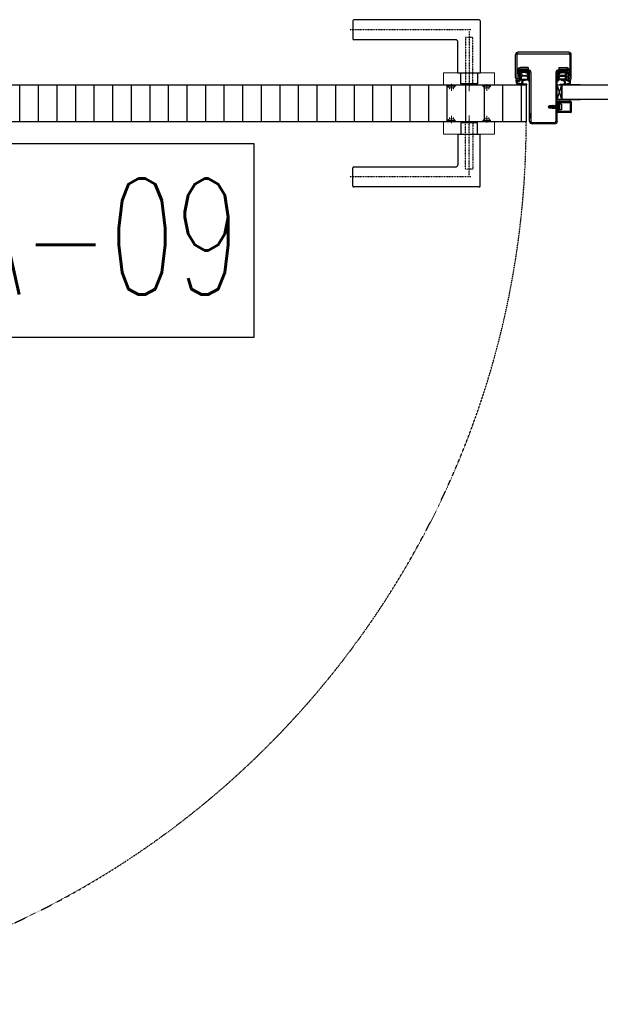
# Model space of a CAD drawing. Header units: millimetres. Extents: x -4577 to 1032787, y -66234 to 201209.
# Tile 188 of 256: x 7356 to 7981, y -10494 to -9434. Entities that reach past the tile are written whole.
import ezdxf
from ezdxf.enums import TextEntityAlignment as Align

# ---------------------------------------------------------------- set-up
doc = ezdxf.new("R2010")
doc.units = ezdxf.units.MM
for name, pattern in [('510_5_2OG_ELT_1004$0$11-07-22_DS_2OG$0$AUSGEZOGEN', [0]), ('510_5_2OG_ELT_1004$0$11-07-22_DS_2OG$0$STRICHLINIE_S4', [0.095, 0.06, -0.035]), ('510_5_2OG_ELT_1004$0$11-07-22_DS_2OG$0$VERDECKT2_S2', [0.17, 0.1, -0.07])]:
    doc.linetypes.add(name, pattern=pattern)
for name, color, linetype in [('510_5_2OG_ELT_1004$0$11-07-22_DS_2OG$0$2DKont', 8, '510_5_2OG_ELT_1004$0$11-07-22_DS_2OG$0$AUSGEZOGEN'), ('510_5_2OG_ELT_1004$0$11-07-22_DS_2OG$0$2DSchraff', 8, '510_5_2OG_ELT_1004$0$11-07-22_DS_2OG$0$AUSGEZOGEN'), ('510_5_2OG_ELT_1004$0$11-07-22_DS_2OG$0$Mieterausbau', 8, '510_5_2OG_ELT_1004$0$11-07-22_DS_2OG$0$AUSGEZOGEN')]:
    doc.layers.add(name, color=color, linetype=linetype)
doc.styles.add('510_5_2OG_ELT_1004$0$Standard', font='simplex.shx')

# ---------------------------------------------------------------- blocks, each defined once
blk = doc.blocks.new('510_5_2OG_ELT_1004$0$11-07-22_DS_2OG$0$G01_Schr', base_point=(-0.006, -0.01))
at = {"layer": '510_5_2OG_ELT_1004$0$11-07-22_DS_2OG$0$2DSchraff'}
h = blk.add_hatch(color=7, dxfattribs=at)
h.dxf.hatch_style = 2
h.paths.add_polyline_path([(-0.006, 0.0003), (-0.006, 0.0003), (-0.006, 0.0003), (-0.006, 0.0003), (-0.006, 0.0002), (-0.006, 0.0002), (-0.006, 0.0002), (-0.006, 0.0002), (-0.006, 0.0002), (-0.006, 0.0002), (-0.006, 0.0002), (-0.006, 0.0002), (-0.006, 0.0001), (-0.006, 0.0001), (-0.0059, 0.0001), (-0.0059, 0.0001), (-0.0059, 0.0001), (-0.0059, 0.0001), (-0.0059, 0.0001), (-0.0059, 0.0001), (-0.0059, 0.0001), (-0.0059, 0.0001), (-0.0059, 0.0001), (-0.0059, 0), (-0.0059, 0), (-0.0058, 0), (-0.0058, 0), (-0.0058, 0), (-0.0058, 0), (-0.0058, 0), (-0.0058, 0), (-0.0058, 0), (-0.0058, 0), (-0.0057, 0), (-0.0057, 0), (-0.0057, 0), (-0.0057, 0), (-0.0051, 0), (-0.0051, 0), (-0.0051, 0), (-0.0051, 0), (-0.005, 0), (-0.005, 0), (-0.005, 0), (-0.005, 0), (-0.005, 0), (-0.005, 0), (-0.005, 0), (-0.005, 0), (-0.0049, 0), (-0.0049, 0), (-0.0049, 0.0001), (-0.0049, 0.0001), (-0.0049, 0.0001), (-0.0049, 0.0001), (-0.0049, 0.0001), (-0.0049, 0.0001), (-0.0049, 0.0001), (-0.0049, 0.0001), (-0.0049, 0.0001), (-0.0048, 0.0001), (-0.0048, 0.0001), (-0.0048, 0.0002), (-0.0048, 0.0002), (-0.0048, 0.0002), (-0.0048, 0.0002), (-0.0048, 0.0002), (-0.0048, 0.0002), (-0.0048, 0.0002), (-0.0048, 0.0002), (-0.0048, 0.0003), (-0.0048, 0.0003), (-0.0048, 0.0003), (-0.0048, 0.0003), (-0.0048, 0.0004), (-0.0048, 0.0004), (-0.0048, 0.0004), (-0.0048, 0.0005), (-0.0048, 0.0005), (-0.0048, 0.0005), (-0.0048, 0.0005), (-0.0048, 0.0005), (-0.0048, 0.0005), (-0.0048, 0.0005), (-0.0048, 0.0005), (-0.0048, 0.0006), (-0.0048, 0.0006), (-0.0048, 0.0006), (-0.0048, 0.0006), (-0.0047, 0.0006), (-0.0047, 0.0006), (-0.0047, 0.0006), (-0.0047, 0.0006), (-0.0047, 0.0006), (-0.0047, 0.0006), (-0.0047, 0.0007), (-0.0047, 0.0007), (-0.0047, 0.0007), (-0.0047, 0.0007), (-0.0047, 0.0007), (-0.0046, 0.0007), (-0.0046, 0.0007), (-0.0046, 0.0007), (-0.0046, 0.0007), (-0.0046, 0.0007), (-0.0046, 0.0007), (-0.0046, 0.0007), (-0.0046, 0.0007), (-0.0046, 0.0007), (-0.0045, 0.0007), (-0.0045, 0.0007), (-0.0038, 0.0008), (-0.0038, 0.0008), (-0.0038, 0.0008), (-0.0038, 0.0008), (-0.0038, 0.0008), (-0.0038, 0.0008), (-0.0037, 0.0008), (-0.0037, 0.0008), (-0.0037, 0.0008), (-0.0037, 0.0008), (-0.0037, 0.0008), (-0.0037, 0.0008), (-0.0037, 0.0008), (-0.0037, 0.0008), (-0.0037, 0.0008), (-0.0037, 0.0008), (-0.0037, 0.0008), (-0.0037, 0.0008), (-0.0037, 0.0008), (-0.0036, 0.0008), (-0.0036, 0.0008), (-0.0036, 0.0008), (-0.0036, 0.0009), (-0.0036, 0.0009), (-0.0036, 0.0009), (-0.0036, 0.0009), (-0.0036, 0.0009), (-0.0036, 0.0009), (-0.0036, 0.0009), (-0.0036, 0.0009), (-0.0036, 0.0009), (-0.0036, 0.0009), (-0.0036, 0.0009), (-0.0036, 0.0009), (-0.0036, 0.0009), (-0.0036, 0.0009), (-0.0036, 0.0009), (-0.003, 0.0019), (-0.003, 0.0019), (-0.003, 0.0019), (-0.003, 0.002), (-0.003, 0.002), (-0.003, 0.0021), (-0.003, 0.0021), (-0.003, 0.0022), (-0.0031, 0.0022), (-0.0031, 0.0023), (-0.0031, 0.0023), (-0.0031, 0.0023), (-0.0032, 0.0024), (-0.0032, 0.0024), (-0.0032, 0.0024), (-0.0033, 0.0024), (-0.0033, 0.0025), (-0.0033, 0.0025), (-0.0034, 0.0025), (-0.0034, 0.0025), (-0.0035, 0.0025), (-0.0035, 0.0025), (-0.0036, 0.0025), (-0.0036, 0.0025), (-0.0037, 0.0025), (-0.0037, 0.0025), (-0.0037, 0.0024), (-0.0038, 0.0024), (-0.0038, 0.0024), (-0.0038, 0.0024), (-0.0039, 0.0023), (-0.0039, 0.0023), (-0.0039, 0.0023), (-0.004, 0.0022), (-0.004, 0.0022), (-0.004, 0.0021), (-0.004, 0.0021), (-0.004, 0.002), (-0.004, 0.002), (-0.004, 0.002), (-0.004, 0.002), (-0.0041, 0.0019), (-0.0041, 0.0019), (-0.0041, 0.0019), (-0.0041, 0.0018), (-0.0041, 0.0018), (-0.0042, 0.0018), (-0.0042, 0.0018), (-0.0042, 0.0018), (-0.0043, 0.0018), (-0.0043, 0.0018), (-0.0043, 0.0017), (-0.0044, 0.0017), (-0.0044, 0.0017), (-0.0044, 0.0017), (-0.0045, 0.0017), (-0.0045, 0.0018), (-0.0045, 0.0018), (-0.0046, 0.0018), (-0.0046, 0.0018), (-0.0046, 0.0018), (-0.0046, 0.0018), (-0.0047, 0.0018), (-0.0047, 0.0019), (-0.0047, 0.0019), (-0.0047, 0.0019), (-0.0048, 0.002), (-0.0048, 0.002), (-0.0048, 0.002), (-0.0048, 0.002), (-0.0048, 0.0021), (-0.0048, 0.0021), (-0.0048, 0.0021), (-0.0048, 0.0135), (-0.0048, 0.0135), (-0.0048, 0.0135), (-0.0048, 0.0135), (-0.0048, 0.0136), (-0.0048, 0.0136), (-0.0048, 0.0136), (-0.0048, 0.0136), (-0.0048, 0.0136), (-0.0048, 0.0136), (-0.0048, 0.0136), (-0.0048, 0.0136), (-0.0048, 0.0137), (-0.0048, 0.0137), (-0.0047, 0.0137), (-0.0047, 0.0137), (-0.0047, 0.0137), (-0.0047, 0.0137), (-0.0047, 0.0137), (-0.0047, 0.0137), (-0.0047, 0.0137), (-0.0047, 0.0137), (-0.0047, 0.0137), (-0.0047, 0.0138), (-0.0046, 0.0138), (-0.0046, 0.0138), (-0.0046, 0.0138), (-0.0046, 0.0138), (-0.0046, 0.0138), (-0.0046, 0.0138), (-0.0046, 0.0138), (-0.0046, 0.0138), (-0.0046, 0.0138), (-0.0045, 0.0138), (-0.0045, 0.0138), (-0.0045, 0.0138), (-0.0045, 0.0138), (0.0045, 0.0138), (0.0045, 0.0138), (0.0045, 0.0138), (0.0045, 0.0138), (0.0046, 0.0138), (0.0046, 0.0138), (0.0046, 0.0138), (0.0046, 0.0138), (0.0046, 0.0138), (0.0046, 0.0138), (0.0046, 0.0138), (0.0046, 0.0138), (0.0047, 0.0138), (0.0047, 0.0138), (0.0047, 0.0137), (0.0047, 0.0137), (0.0047, 0.0137), (0.0047, 0.0137), (0.0047, 0.0137), (0.0047, 0.0137), (0.0047, 0.0137), (0.0047, 0.0137), (0.0047, 0.0137), (0.0048, 0.0137), (0.0048, 0.0137), (0.0048, 0.0136), (0.0048, 0.0136), (0.0048, 0.0136), (0.0048, 0.0136), (0.0048, 0.0136), (0.0048, 0.0136), (0.0048, 0.0136), (0.0048, 0.0136), (0.0048, 0.0135), (0.0048, 0.0135), (0.0048, 0.0135), (0.0048, 0.0135), (0.0048, 0.0021), (0.0048, 0.0021), (0.0048, 0.0021), (0.0048, 0.002), (0.0048, 0.002), (0.0048, 0.002), (0.0048, 0.002), (0.0047, 0.0019), (0.0047, 0.0019), (0.0047, 0.0019), (0.0047, 0.0018), (0.0046, 0.0018), (0.0046, 0.0018), (0.0046, 0.0018), (0.0046, 0.0018), (0.0045, 0.0018), (0.0045, 0.0018), (0.0045, 0.0017), (0.0044, 0.0017), (0.0044, 0.0017), (0.0044, 0.0017), (0.0043, 0.0017), (0.0043, 0.0018), (0.0043, 0.0018), (0.0042, 0.0018), (0.0042, 0.0018), (0.0042, 0.0018), (0.0041, 0.0018), (0.0041, 0.0018), (0.0041, 0.0019), (0.0041, 0.0019), (0.0041, 0.0019), (0.004, 0.002), (0.004, 0.002), (0.004, 0.002), (0.004, 0.002), (0.004, 0.0021), (0.004, 0.0021), (0.004, 0.0022), (0.004, 0.0022), (0.0039, 0.0023), (0.0039, 0.0023), (0.0039, 0.0023), (0.0038, 0.0024), (0.0038, 0.0024), (0.0038, 0.0024), (0.0037, 0.0024), (0.0037, 0.0025), (0.0037, 0.0025), (0.0036, 0.0025), (0.0036, 0.0025), (0.0035, 0.0025), (0.0035, 0.0025), (0.0034, 0.0025), (0.0034, 0.0025), (0.0033, 0.0025), (0.0033, 0.0025), (0.0033, 0.0024), (0.0032, 0.0024), (0.0032, 0.0024), (0.0031, 0.0024), (0.0031, 0.0023), (0.0031, 0.0023), (0.0031, 0.0023), (0.003, 0.0022), (0.003, 0.0022), (0.003, 0.0021), (0.003, 0.0021), (0.003, 0.002), (0.003, 0.002), (0.003, 0.002), (0.003, 0.0019), (0.003, 0.0019), (0.0035, 0.0009), (0.0035, 0.0009), (0.0035, 0.0009), (0.0035, 0.0009), (0.0035, 0.0009), (0.0036, 0.0009), (0.0036, 0.0009), (0.0036, 0.0009), (0.0036, 0.0009), (0.0036, 0.0009), (0.0036, 0.0009), (0.0036, 0.0009), (0.0036, 0.0009), (0.0036, 0.0009), (0.0036, 0.0009), (0.0036, 0.0008), (0.0036, 0.0008), (0.0036, 0.0008), (0.0036, 0.0008), (0.0036, 0.0008), (0.0036, 0.0008), (0.0037, 0.0008), (0.0037, 0.0008), (0.0037, 0.0008), (0.0037, 0.0008), (0.0037, 0.0008), (0.0037, 0.0008), (0.0037, 0.0008), (0.0037, 0.0008), (0.0037, 0.0008), (0.0037, 0.0008), (0.0037, 0.0008), (0.0037, 0.0008), (0.0037, 0.0008), (0.0038, 0.0008), (0.0038, 0.0008), (0.0038, 0.0008), (0.0045, 0.0007), (0.0045, 0.0007), (0.0046, 0.0007), (0.0046, 0.0007), (0.0046, 0.0007), (0.0046, 0.0007), (0.0046, 0.0007), (0.0046, 0.0007), (0.0046, 0.0007), (0.0046, 0.0007), (0.0046, 0.0007), (0.0047, 0.0007), (0.0047, 0.0007), (0.0047, 0.0007), (0.0047, 0.0007), (0.0047, 0.0007), (0.0047, 0.0006), (0.0047, 0.0006), (0.0047, 0.0006), (0.0047, 0.0006), (0.0047, 0.0006), (0.0047, 0.0006), (0.0048, 0.0006), (0.0048, 0.0006), (0.0048, 0.0006), (0.0048, 0.0006), (0.0048, 0.0005), (0.0048, 0.0005), (0.0048, 0.0005), (0.0048, 0.0005), (0.0048, 0.0005), (0.0048, 0.0005), (0.0048, 0.0005), (0.0048, 0.0005), (0.0048, 0.0004), (0.0048, 0.0004), (0.0048, 0.0004), (0.0048, 0.0003), (0.0048, 0.0003), (0.0048, 0.0003), (0.0048, 0.0003), (0.0048, 0.0002), (0.0048, 0.0002), (0.0048, 0.0002), (0.0048, 0.0002), (0.0048, 0.0002), (0.0048, 0.0002), (0.0048, 0.0002), (0.0048, 0.0002), (0.0048, 0.0001), (0.0048, 0.0001), (0.0049, 0.0001), (0.0049, 0.0001), (0.0049, 0.0001), (0.0049, 0.0001), (0.0049, 0.0001), (0.0049, 0.0001), (0.0049, 0.0001), (0.0049, 0.0001), (0.0049, 0.0001), (0.0049, 0), (0.005, 0), (0.005, 0), (0.005, 0), (0.005, 0), (0.005, 0), (0.005, 0), (0.005, 0), (0.005, 0), (0.005, 0), (0.0051, 0), (0.0051, 0), (0.0051, 0), (0.0051, 0), (0.0057, 0), (0.0057, 0), (0.0057, 0), (0.0057, 0), (0.0058, 0), (0.0058, 0), (0.0058, 0), (0.0058, 0), (0.0058, 0), (0.0058, 0), (0.0058, 0), (0.0058, 0), (0.0059, 0), (0.0059, 0), (0.0059, 0.0001), (0.0059, 0.0001), (0.0059, 0.0001), (0.0059, 0.0001), (0.0059, 0.0001), (0.0059, 0.0001), (0.0059, 0.0001), (0.0059, 0.0001), (0.0059, 0.0001), (0.006, 0.0001), (0.006, 0.0001), (0.006, 0.0002), (0.006, 0.0002), (0.006, 0.0002), (0.006, 0.0002), (0.006, 0.0002), (0.006, 0.0002), (0.006, 0.0002), (0.006, 0.0002), (0.006, 0.0003), (0.006, 0.0003), (0.006, 0.0003), (0.006, 0.0003), (0.006, 0.0147), (0.006, 0.0147), (0.006, 0.0147), (0.006, 0.0147), (0.006, 0.0148), (0.006, 0.0148), (0.006, 0.0148), (0.006, 0.0148), (0.006, 0.0148), (0.006, 0.0148), (0.006, 0.0148), (0.006, 0.0148), (0.006, 0.0148), (0.006, 0.0149), (0.0059, 0.0149), (0.0059, 0.0149), (0.0059, 0.0149), (0.0059, 0.0149), (0.0059, 0.0149), (0.0059, 0.0149), (0.0059, 0.0149), (0.0059, 0.0149), (0.0059, 0.0149), (0.0059, 0.015), (0.0059, 0.015), (0.0058, 0.015), (0.0058, 0.015), (0.0058, 0.015), (0.0058, 0.015), (0.0058, 0.015), (0.0058, 0.015), (0.0058, 0.015), (0.0058, 0.015), (0.0057, 0.015), (0.0057, 0.015), (0.0057, 0.015), (0.0057, 0.015), (-0.0057, 0.015), (-0.0057, 0.015), (-0.0057, 0.015), (-0.0057, 0.015), (-0.0058, 0.015), (-0.0058, 0.015), (-0.0058, 0.015), (-0.0058, 0.015), (-0.0058, 0.015), (-0.0058, 0.015), (-0.0058, 0.015), (-0.0058, 0.015), (-0.0059, 0.015), (-0.0059, 0.015), (-0.0059, 0.0149), (-0.0059, 0.0149), (-0.0059, 0.0149), (-0.0059, 0.0149), (-0.0059, 0.0149), (-0.0059, 0.0149), (-0.0059, 0.0149), (-0.0059, 0.0149), (-0.0059, 0.0149), (-0.006, 0.0149), (-0.006, 0.0148), (-0.006, 0.0148), (-0.006, 0.0148), (-0.006, 0.0148), (-0.006, 0.0148), (-0.006, 0.0148), (-0.006, 0.0148), (-0.006, 0.0148), (-0.006, 0.0148), (-0.006, 0.0147), (-0.006, 0.0147), (-0.006, 0.0147), (-0.006, 0.0147)])
at = {"layer": '510_5_2OG_ELT_1004$0$11-07-22_DS_2OG$0$2DKont'}
for p, q in [((-0.006, 0.0003), (-0.006, 0.0147)), ((-0.0057, 0.015), (0.0057, 0.015)), ((-0.0048, 0.0021), (-0.0048, 0.0135)), ((-0.0045, 0.0138), (0.0045, 0.0138)), ((0.0048, 0.0135), (0.0048, 0.0021)), ((0.006, 0.0147), (0.006, 0.0003)), ((-0.0057, 0), (-0.0051, 0)), ((-0.0048, 0.0003), (-0.0048, 0.0004)), ((-0.0038, 0.0008), (-0.0045, 0.0007)), ((-0.003, 0.0019), (-0.0036, 0.0009)), ((-0.003, 0.0045), (-0.0031, 0.0026)), ((0.0031, 0.0026), (-0.0031, 0.0026)), ((-0.0031, 0.0026), (-0.0028, 0.0013)), ((-0.003, 0.0045), (0.003, 0.0045)), ((0.0027, 0.0013), (-0.0028, 0.0013)), ((-0.0028, 0), (-0.0028, 0.0013)), ((0.0027, 0), (-0.0028, 0)), ((-0.0013, 0), (-0.0013, -0.0087)), ((0.0031, 0.0026), (0.0027, 0.0013)), ((0.0027, 0.0013), (0.0027, 0)), ((0.003, 0.0045), (0.0031, 0.0026)), ((0.003, 0.0019), (0.0035, 0.0009)), ((0.0038, 0.0008), (0.0045, 0.0007)), ((0.0048, 0.0004), (0.0048, 0.0003)), ((0.0051, 0), (0.0057, 0)), ((0.0019, -0.0005), (-0.0019, -0.0013)), ((-0.0019, -0.0013), (-0.0019, -0.0013)), ((-0.0019, -0.0013), (-0.0013, -0.0014)), ((0.0019, -0.002), (-0.0019, -0.0028)), ((-0.0019, -0.0028), (-0.0013, -0.0029)), ((0.0019, -0.0035), (-0.0019, -0.0043)), ((-0.0019, -0.0043), (-0.0013, -0.0044)), ((0.0019, -0.005), (-0.0019, -0.0058)), ((-0.0019, -0.0058), (-0.0013, -0.0059)), ((0, -0.01), (-0.0013, -0.0087)), ((0, -0.0054), (0, -0.01)), ((0.0013, -0.0087), (0, -0.0091)), ((0, -0.01), (0.0013, -0.0087)), ((0.0013, 0), (0.0013, -0.0087)), ((0.0013, -0.0004), (0.0019, -0.0005)), ((0.0013, -0.0019), (0.0019, -0.002)), ((0.0013, -0.0034), (0.0019, -0.0035)), ((0.0013, -0.0049), (0.0019, -0.005))]:
    blk.add_line(p, q, dxfattribs=at)
for centre, radius, start, end in [((-0.0057, 0.0147), 0.0003, 90, 180), ((-0.0045, 0.0135), 0.0003, 90, 180), ((0.0045, 0.0135), 0.0003, 0, 90), ((0.0057, 0.0147), 0.0003, 0, 90), ((-0.0057, 0.0003), 0.0003, 180, 270), ((-0.0051, 0.0003), 0.0003, 270, 360), ((-0.0044, 0.0021), 0.000406, 180, 350.6698), ((-0.0045, 0.0004), 0.0003, 95, 180), ((-0.0038, 0.0011), 0.0003, 275, 330), ((0.0038, 0.0011), 0.0003, 210, 265), ((0.0044, 0.0021), 0.000406, 189.3302, 360), ((0.0045, 0.0004), 0.0003, 0, 85), ((0.0051, 0.0003), 0.0003, 180, 270), ((0.0057, 0.0003), 0.0003, 270, 360)]:
    blk.add_arc(centre, radius, start, end, dxfattribs=at)
blk = doc.blocks.new('510_5_2OG_ELT_1004$0$11-07-22_DS_2OG$0$DichtngKämpfer', base_point=(-0.0095, -0.0018, -0.0044))
for p, q in [((-0.0087, 0.0111), (-0.0093, 0.0111)), ((-0.0093, 0.0107), (-0.0087, 0.0107)), ((-0.0074, 0.0124), (-0.0087, 0.0111)), ((-0.0076, 0.0113), (-0.0071, 0.0121)), ((-0.007, 0.0113), (-0.0076, 0.0113)), ((-0.0059, 0.0124), (-0.007, 0.0113)), ((-0.0061, 0.0113), (-0.0055, 0.0121)), ((-0.0053, 0.0113), (-0.0061, 0.0113)), ((-0.0041, 0.0124), (-0.0053, 0.0113)), ((-0.0043, 0.0113), (-0.0038, 0.0121)), ((-0.0008, 0.0115), (-0.0043, 0.0113)), ((-0.0002, 0.0084), (-0.0002, 0.0111)), ((0.0012, 0.0125), (0.0012, 0.0125)), ((-0.0093, 0.0039), (-0.0079, 0.002)), ((-0.0076, 0.0029), (-0.007, 0.003)), ((-0.0074, 0.0022), (-0.0076, 0.0029)), ((-0.007, 0.003), (-0.0056, 0.0022)), ((-0.0059, 0.003), (-0.0054, 0.0031)), ((-0.0054, 0.0026), (-0.0059, 0.003)), ((-0.0054, 0.0031), (-0.0035, 0.0024)), ((-0.0043, 0.01), (-0.0043, 0.0044)), ((-0.0034, 0.0029), (-0.0041, 0.0031)), ((-0.0021, 0.0027), (-0.0041, 0.0031)), ((-0.0012, 0.0105), (-0.004, 0.0103)), ((-0.0013, 0.0035), (-0.004, 0.0041)), ((-0.0009, 0.0038), (-0.0009, 0.0102)), ((-0.0002, 0.0029), (-0.0002, 0.0062)), ((0.0004, 0.0064), (0, 0.0077)), ((0.0038, 0.0046), (0.0032, -0.0005)), ((0.0043, 0.0094), (0.0039, 0.0056)), ((0.005, 0.0091), (0.0039, -0.001)), ((0.0031, -0.0016), (0, -0.0018)), ((0.0032, -0.0005), (0.0014, -0.0007))]:
    blk.add_line(p, q)
for points in [[(-0.0038, 0.0121), (-0.0037, 0.0121), (-0.0037, 0.0122), (-0.0037, 0.0122), (-0.0037, 0.0123), (-0.0037, 0.0123), (-0.0037, 0.0124), (-0.0038, 0.0124), (-0.0038, 0.0124), (-0.0038, 0.0125), (-0.0039, 0.0125), (-0.0039, 0.0125), (-0.004, 0.0125), (-0.004, 0.0125), (-0.004, 0.0125), (-0.0041, 0.0125), (-0.0041, 0.0124)], [(-0.0008, 0.0115), (-0.0006, 0.0115), (-0.0005, 0.0115), (-0.0004, 0.0115), (-0.0002, 0.0115), (-0.0001, 0.0116), (0, 0.0116), (0.0002, 0.0117), (0.0003, 0.0117), (0.0004, 0.0118), (0.0005, 0.0119), (0.0006, 0.0119), (0.0007, 0.012), (0.0008, 0.0121), (0.0009, 0.0122), (0.001, 0.0123), (0.0011, 0.0124)], [(-0.0002, 0.0111), (0, 0.0111), (0.0001, 0.0112), (0.0003, 0.0113), (0.0004, 0.0114), (0.0006, 0.0115), (0.0007, 0.0116), (0.0008, 0.0117), (0.0009, 0.0118), (0.001, 0.0119), (0.0011, 0.012), (0.0012, 0.0122), (0.0013, 0.0123)], [(0.0013, 0.0123), (0.0013, 0.0123), (0.0013, 0.0124), (0.0013, 0.0124), (0.0013, 0.0124), (0.0013, 0.0124), (0.0013, 0.0124), (0.0013, 0.0125), (0.0013, 0.0125), (0.0012, 0.0125), (0.0012, 0.0125), (0.0012, 0.0125), (0.0012, 0.0125), (0.0012, 0.0125), (0.0011, 0.0125), (0.0011, 0.0125), (0.0011, 0.0125), (0.0011, 0.0125), (0.0011, 0.0124), (0.0011, 0.0124)], [(-0.004, 0.0103), (-0.0041, 0.0103), (-0.0041, 0.0103), (-0.0042, 0.0103), (-0.0042, 0.0102), (-0.0043, 0.0102), (-0.0043, 0.0101), (-0.0043, 0.0101), (-0.0043, 0.0101), (-0.0043, 0.01)], [(-0.0043, 0.0044), (-0.0043, 0.0044), (-0.0043, 0.0043), (-0.0043, 0.0043), (-0.0043, 0.0042), (-0.0042, 0.0042), (-0.0042, 0.0042), (-0.0041, 0.0042), (-0.0041, 0.0041), (-0.004, 0.0041)], [(-0.0035, 0.0024), (-0.0035, 0.0024), (-0.0034, 0.0024), (-0.0034, 0.0024), (-0.0033, 0.0024), (-0.0033, 0.0025), (-0.0033, 0.0025), (-0.0033, 0.0025), (-0.0033, 0.0026), (-0.0032, 0.0026), (-0.0033, 0.0027), (-0.0033, 0.0027), (-0.0033, 0.0028), (-0.0033, 0.0028), (-0.0033, 0.0028), (-0.0034, 0.0029), (-0.0034, 0.0029)], [(-0.0002, -0.0015), (-0.0001, -0.0013), (0, -0.0012), (0, -0.0011), (0.0001, -0.0009), (0.0001, -0.0008), (0.0002, -0.0006), (0.0002, -0.0005), (0.0002, -0.0003), (0.0002, -0.0002), (0.0003, 0), (0.0003, 0.0001), (0.0002, 0.0003), (0.0002, 0.0004), (0.0002, 0.0006), (0.0002, 0.0007), (0.0001, 0.0008), (0.0001, 0.001), (0, 0.0011), (0, 0.0013), (-0.0001, 0.0014), (-0.0002, 0.0015), (-0.0003, 0.0016), (-0.0004, 0.0018), (-0.0005, 0.0019), (-0.0006, 0.002), (-0.0007, 0.0021), (-0.0008, 0.0022), (-0.0009, 0.0023), (-0.0011, 0.0024), (-0.0012, 0.0024), (-0.0013, 0.0025), (-0.0015, 0.0026), (-0.0016, 0.0026), (-0.0018, 0.0027), (-0.0019, 0.0027), (-0.002, 0.0027), (-0.0022, 0.0027)], [(-0.0013, 0.0035), (-0.0012, 0.0035), (-0.0012, 0.0035), (-0.0011, 0.0035), (-0.0011, 0.0035), (-0.001, 0.0035), (-0.001, 0.0036), (-0.0009, 0.0036), (-0.0009, 0.0037), (-0.0009, 0.0037), (-0.0009, 0.0038)], [(-0.0009, 0.0102), (-0.0009, 0.0102), (-0.0009, 0.0103), (-0.0009, 0.0103), (-0.001, 0.0104), (-0.001, 0.0104), (-0.0011, 0.0104), (-0.0011, 0.0105), (-0.0012, 0.0105), (-0.0012, 0.0105)], [(-0.0002, 0.0084), (-0.0001, 0.0082), (-0.0001, 0.0081), (-0.0001, 0.008), (-0.0001, 0.0078), (0, 0.0077)], [(-0.0002, 0.0062), (-0.0001, 0.006), (-0.0001, 0.0059), (-0.0001, 0.0058), (0, 0.0056), (0, 0.0055), (0.0001, 0.0054), (0.0001, 0.0052), (0.0002, 0.0051), (0.0003, 0.005), (0.0004, 0.0049), (0.0005, 0.0048), (0.0006, 0.0047), (0.0007, 0.0046), (0.0008, 0.0045), (0.0009, 0.0044), (0.001, 0.0043), (0.0011, 0.0043), (0.0013, 0.0042), (0.0014, 0.0042), (0.0015, 0.0041), (0.0017, 0.0041), (0.0018, 0.0041), (0.0019, 0.004), (0.0021, 0.004), (0.0022, 0.004), (0.0024, 0.004), (0.0025, 0.004), (0.0027, 0.0041), (0.0028, 0.0041), (0.0029, 0.0041), (0.0031, 0.0042), (0.0032, 0.0042), (0.0033, 0.0043), (0.0034, 0.0044), (0.0036, 0.0044), (0.0037, 0.0045), (0.0038, 0.0046)], [(0.0012, -0.0005), (0.0012, -0.0003), (0.0013, -0.0002), (0.0013, 0), (0.0013, 0.0002), (0.0012, 0.0004), (0.0012, 0.0005), (0.0012, 0.0007), (0.0011, 0.0009), (0.0011, 0.0011), (0.001, 0.0012), (0.001, 0.0014), (0.0009, 0.0016), (0.0008, 0.0017), (0.0008, 0.0019), (0.0007, 0.002), (0.0006, 0.0022), (0.0005, 0.0023), (0.0004, 0.0024), (0.0002, 0.0026), (0.0001, 0.0027), (0, 0.0028), (-0.0002, 0.0029)], [(0.0004, 0.0064), (0.0005, 0.0062), (0.0005, 0.0061), (0.0006, 0.006), (0.0006, 0.0059), (0.0007, 0.0058), (0.0008, 0.0057), (0.0008, 0.0056), (0.0009, 0.0055), (0.001, 0.0054), (0.0011, 0.0053), (0.0012, 0.0052), (0.0013, 0.0051), (0.0014, 0.0051), (0.0016, 0.005), (0.0017, 0.005), (0.0018, 0.0049), (0.0019, 0.0049), (0.002, 0.0049), (0.0022, 0.0049), (0.0023, 0.0049), (0.0024, 0.0049), (0.0026, 0.0049), (0.0027, 0.0049), (0.0028, 0.0049), (0.0029, 0.0049), (0.0031, 0.005), (0.0032, 0.005), (0.0033, 0.0051), (0.0034, 0.0052), (0.0035, 0.0052), (0.0036, 0.0053), (0.0037, 0.0054), (0.0038, 0.0055), (0.0039, 0.0056)], [(0.005, 0.0091), (0.005, 0.0091), (0.005, 0.0092), (0.005, 0.0092), (0.005, 0.0093), (0.005, 0.0093), (0.005, 0.0094), (0.0049, 0.0095), (0.0049, 0.0095), (0.0049, 0.0095), (0.0048, 0.0096), (0.0048, 0.0096), (0.0047, 0.0096), (0.0047, 0.0096), (0.0046, 0.0096), (0.0046, 0.0096), (0.0045, 0.0096), (0.0045, 0.0096), (0.0044, 0.0096), (0.0044, 0.0095), (0.0043, 0.0095), (0.0043, 0.0094)], [(-0.0002, -0.0015), (-0.0002, -0.0015), (-0.0002, -0.0015), (-0.0002, -0.0016), (-0.0002, -0.0016), (-0.0002, -0.0016), (-0.0002, -0.0017), (-0.0002, -0.0017), (-0.0001, -0.0017), (-0.0001, -0.0018), (-0.0001, -0.0018), (0, -0.0018), (0, -0.0018)], [(0.0012, -0.0005), (0.0012, -0.0005), (0.0012, -0.0006), (0.0012, -0.0006), (0.0012, -0.0006), (0.0013, -0.0006), (0.0013, -0.0006), (0.0013, -0.0007), (0.0013, -0.0007), (0.0014, -0.0007), (0.0014, -0.0007)], [(0.0031, -0.0016), (0.0032, -0.0015), (0.0032, -0.0015), (0.0033, -0.0015), (0.0034, -0.0014), (0.0035, -0.0014), (0.0036, -0.0013), (0.0037, -0.0013), (0.0037, -0.0012), (0.0038, -0.0011), (0.0038, -0.0011), (0.0039, -0.001)], [(0.0032, -0.0005), (0.0032, -0.0005), (0.0032, -0.0005), (0.0032, -0.0005), (0.0032, -0.0005), (0.0032, -0.0005)]]:
    blk.add_lwpolyline(points)
blk.add_lwpolyline([(-0.0083, 0.0042), (-0.0083, 0.0042), (-0.0083, 0.0042), (-0.0083, 0.0042), (-0.0083, 0.0042), (-0.0083, 0.0042), (-0.0083, 0.0042), (-0.0083, 0.0041), (-0.0083, 0.0041), (-0.0083, 0.0041), (-0.0083, 0.0041), (-0.0083, 0.0041), (-0.0083, 0.0041), (-0.0082, 0.0041), (-0.0082, 0.0041), (-0.0082, 0.004), (-0.0082, 0.004), (-0.0082, 0.004), (-0.0082, 0.004), (-0.0082, 0.004), (-0.0082, 0.004), (-0.0082, 0.004), (-0.0081, 0.004), (-0.0081, 0.004), (-0.0081, 0.004), (-0.0081, 0.0039), (-0.0081, 0.0039), (-0.0081, 0.0039), (-0.0081, 0.0039), (-0.008, 0.0039), (-0.008, 0.0039), (-0.008, 0.0039), (-0.008, 0.0039), (-0.008, 0.0039), (-0.008, 0.0039), (-0.0054, 0.0041), (-0.0054, 0.0041), (-0.0054, 0.0041), (-0.0053, 0.0041), (-0.0053, 0.0041), (-0.0053, 0.0041), (-0.0053, 0.0041), (-0.0053, 0.0041), (-0.0053, 0.0041), (-0.0053, 0.0041), (-0.0053, 0.0041), (-0.0052, 0.0041), (-0.0052, 0.0041), (-0.0052, 0.0041), (-0.0052, 0.0041), (-0.0052, 0.0042), (-0.0052, 0.0042), (-0.0051, 0.0042), (-0.0051, 0.0042), (-0.0051, 0.0042), (-0.0051, 0.0043), (-0.0051, 0.0043), (-0.0051, 0.0043), (-0.0051, 0.0043), (-0.0051, 0.0043), (-0.0051, 0.0043), (-0.0051, 0.0043), (-0.0051, 0.0043), (-0.0051, 0.0044), (-0.0051, 0.0044), (-0.0051, 0.0044), (-0.0051, 0.0044), (-0.0051, 0.01), (-0.0051, 0.01), (-0.0051, 0.01), (-0.0051, 0.01), (-0.0051, 0.0101), (-0.0051, 0.0101), (-0.0051, 0.0101), (-0.0051, 0.0101), (-0.0051, 0.0101), (-0.0051, 0.0101), (-0.0051, 0.0101), (-0.0051, 0.0101), (-0.0051, 0.0101), (-0.0051, 0.0102), (-0.0051, 0.0102), (-0.0052, 0.0102), (-0.0052, 0.0102), (-0.0052, 0.0102), (-0.0052, 0.0102), (-0.0052, 0.0103), (-0.0052, 0.0103), (-0.0053, 0.0103), (-0.0053, 0.0103), (-0.0053, 0.0103), (-0.0053, 0.0103), (-0.0053, 0.0103), (-0.0053, 0.0103), (-0.0053, 0.0103), (-0.0053, 0.0103), (-0.0054, 0.0103), (-0.0054, 0.0103), (-0.0054, 0.0103), (-0.0054, 0.0103), (-0.0075, 0.0103), (-0.0075, 0.0103), (-0.0075, 0.0103), (-0.0075, 0.0103), (-0.0075, 0.0103), (-0.0075, 0.0103), (-0.0076, 0.0103), (-0.0076, 0.0103), (-0.0076, 0.0103), (-0.0076, 0.0103), (-0.0076, 0.0103), (-0.0076, 0.0102), (-0.0076, 0.0102), (-0.0076, 0.0102), (-0.0076, 0.0102), (-0.0077, 0.0101), (-0.0077, 0.0101), (-0.0078, 0.0101), (-0.0078, 0.0101), (-0.0078, 0.0101), (-0.0078, 0.0101), (-0.0078, 0.0101), (-0.0078, 0.01), (-0.0078, 0.01), (-0.0078, 0.01), (-0.0078, 0.0099), (-0.0078, 0.0097), (-0.0078, 0.0095), (-0.0079, 0.0094), (-0.0079, 0.0092), (-0.0079, 0.0091), (-0.0079, 0.0089), (-0.008, 0.0087), (-0.008, 0.0086), (-0.008, 0.0084), (-0.008, 0.0083), (-0.008, 0.0081), (-0.0081, 0.0079), (-0.0081, 0.0078), (-0.0081, 0.0076), (-0.0081, 0.0075), (-0.0081, 0.0073), (-0.0081, 0.0071), (-0.0081, 0.007), (-0.0082, 0.0068), (-0.0082, 0.0067), (-0.0082, 0.0065), (-0.0082, 0.0063), (-0.0082, 0.0062), (-0.0082, 0.006), (-0.0082, 0.0058), (-0.0082, 0.0057), (-0.0082, 0.0055), (-0.0083, 0.0054), (-0.0083, 0.0052), (-0.0083, 0.005), (-0.0083, 0.0049), (-0.0083, 0.0047), (-0.0083, 0.0046), (-0.0083, 0.0044)], close=True)
for centre, radius, start, end in [((-0.0093, 0.0109), 0.0002, 90, 270), ((0.0445, 0.0027), 0.0538, 171.4877, 178.764), ((-0.0073, 0.0122), 0.000248, 324.9572, 130.4511), ((-0.0057, 0.0122), 0.00025, 324.755, 129.2712), ((-0.0077, 0.0021), 0.00025, 211.9684, 16.4846)]:
    blk.add_arc(centre, radius, start, end)
blk = doc.blocks.new('510_5_2OG_ELT_1004$0$11-07-22_DS_2OG$0$COMPLEXOBJECT_186')
at = {"layer": '510_5_2OG_ELT_1004$0$11-07-22_DS_2OG$0$Mieterausbau', "color": 7, "linetype": '510_5_2OG_ELT_1004$0$11-07-22_DS_2OG$0$AUSGEZOGEN', "lineweight": 13}
for p, q in [((5.9161, 57.3476), (5.9709, 57.3476)), ((5.9161, 57.3476), (5.9161, 57.3346)), ((5.9223, 57.351), (5.9204, 57.3491)), ((5.9204, 57.3491), (5.9287, 57.3491)), ((5.9204, 57.3491), (5.9204, 57.3476)), ((5.9223, 57.3524), (5.9223, 57.351)), ((5.9223, 57.351), (5.9268, 57.351)), ((5.9245, 57.3543), (5.9245, 57.3464)), ((5.9268, 57.3524), (5.9268, 57.351)), ((5.9268, 57.351), (5.9287, 57.3491)), ((5.9287, 57.3491), (5.9287, 57.3476)), ((5.9435, 57.3545), (5.9435, 57.3429)), ((5.9603, 57.351), (5.9584, 57.3491)), ((5.9584, 57.3491), (5.9667, 57.3491)), ((5.9584, 57.3491), (5.9584, 57.3476)), ((5.9603, 57.3524), (5.9603, 57.351)), ((5.9603, 57.351), (5.9648, 57.351)), ((5.9625, 57.3543), (5.9625, 57.3469)), ((5.9648, 57.3524), (5.9648, 57.351)), ((5.9648, 57.351), (5.9667, 57.3491)), ((5.9667, 57.3491), (5.9667, 57.3476)), ((5.9709, 57.3346), (5.9709, 57.3476)), ((5.9161, 57.3346), (5.9709, 57.3346))]:
    blk.add_line(p, q, dxfattribs=at)
blk = doc.blocks.new('510_5_2OG_ELT_1004$0$11-07-22_DS_2OG$0$COMPLEXOBJECT_187')
at = {"layer": '510_5_2OG_ELT_1004$0$11-07-22_DS_2OG$0$Mieterausbau', "color": 7, "linetype": '510_5_2OG_ELT_1004$0$11-07-22_DS_2OG$0$AUSGEZOGEN', "lineweight": 13}
for p, q in [((5.9161, 57.4006), (5.9709, 57.4006)), ((5.9161, 57.3876), (5.9161, 57.4006)), ((5.9709, 57.4006), (5.9709, 57.3876)), ((5.9245, 57.381), (5.9245, 57.3888)), ((5.9435, 57.3808), (5.9435, 57.3924)), ((5.9625, 57.381), (5.9625, 57.3884)), ((5.9161, 57.3876), (5.9709, 57.3876)), ((5.9204, 57.3861), (5.9204, 57.3876)), ((5.9204, 57.3861), (5.9287, 57.3861)), ((5.9223, 57.3842), (5.9204, 57.3861)), ((5.9223, 57.3828), (5.9223, 57.3842)), ((5.9223, 57.3842), (5.9268, 57.3842)), ((5.9268, 57.3842), (5.9287, 57.3861)), ((5.9268, 57.3828), (5.9268, 57.3842)), ((5.9287, 57.3861), (5.9287, 57.3876)), ((5.9584, 57.3861), (5.9584, 57.3876)), ((5.9584, 57.3861), (5.9667, 57.3861)), ((5.9603, 57.3842), (5.9584, 57.3861)), ((5.9603, 57.3828), (5.9603, 57.3842)), ((5.9603, 57.3842), (5.9648, 57.3842)), ((5.9648, 57.3842), (5.9667, 57.3861)), ((5.9648, 57.3828), (5.9648, 57.3842)), ((5.9667, 57.3861), (5.9667, 57.3876))]:
    blk.add_line(p, q, dxfattribs=at)
blk = doc.blocks.new('510_5_2OG_ELT_1004')
at = {"layer": '510_5_2OG_ELT_1004$0$11-07-22_DS_2OG$0$Mieterausbau', "linetype": 'Continuous'}
h = blk.add_hatch(dxfattribs=at)
h.set_pattern_fill('SCHRAFFUR_1', color=256, scale=1000, style=0, pattern_type=2)
h.set_pattern_definition([(90, (1895.797, -66891.69), (-40, 5e-15), []), (90, (1875.797, -66891.69), (-40, 5e-15), [])])
h.paths.add_polyline_path([(7900.8, -9504.1), (7900.8, -9544.1), (6950.8, -9544.1), (6950.8, -9504.1)], flags=0)
at = {"layer": '510_5_2OG_ELT_1004$0$11-07-22_DS_2OG$0$Mieterausbau', "linetype": '510_5_2OG_ELT_1004$0$11-07-22_DS_2OG$0$AUSGEZOGEN'}
for p, q in [((7714.3, -9435.1), (7714.3, -9454.6)), ((7850.3, -9434.1), (7715.3, -9434.1)), ((7851.3, -9435.1), (7851.3, -9491.1)), ((7824.8, -9455.6), (7715.3, -9455.6)), ((7827.3, -9491.1), (7827.3, -9458.1)), ((7889.3, -9496.6), (7889.3, -9471.8)), ((7890.8, -9471.8), (7890.8, -9496.6)), ((7946.6, -9469.1), (7892.1, -9469.1)), ((7892.1, -9470.6), (7946.6, -9470.6)), ((7947.8, -9471.8), (7947.8, -9496.6)), ((7949.3, -9496.6), (7949.3, -9471.8)), ((7902.8, -9485.6), (7894.6, -9485.6)), ((7902.8, -9485.6), (7902.8, -9487.1)), ((7935.8, -9485.6), (7935.8, -9487.1)), ((7935.8, -9485.6), (7944.1, -9485.6)), ((7827.3, -9491.1), (7851.3, -9491.1)), ((7830.4, -9503.1), (7830.4, -9491.1)), ((7848.3, -9491.1), (7848.3, -9503.1)), ((7891.8, -9488.3), (7892.8, -9496.6)), ((7893.3, -9488.3), (7894.3, -9496.6)), ((7902.8, -9487.1), (7894.6, -9487.1)), ((7903.1, -9488.1), (7894.8, -9488.1)), ((7894.8, -9488.1), (7894.8, -9489.6)), ((7903.1, -9489.6), (7894.8, -9489.6)), ((7904.3, -9543.3), (7904.3, -9490.8)), ((7905.8, -9490.8), (7905.8, -9543.3)), ((7932.8, -9490.8), (7932.8, -9543.3)), ((7932.8, -9490.8), (7932.8, -9543.3)), ((7934.3, -9543.3), (7934.3, -9490.8)), ((7934.3, -9543.3), (7934.3, -9490.8)), ((7935.6, -9488.1), (7943.8, -9488.1)), ((7935.6, -9488.1), (7943.8, -9488.1)), ((7935.6, -9489.6), (7943.8, -9489.6)), ((7935.6, -9489.6), (7943.8, -9489.6)), ((7935.8, -9487.1), (7944.1, -9487.1)), ((7943.8, -9488.1), (7943.8, -9489.6)), ((7943.8, -9488.1), (7943.8, -9489.6)), ((7945.3, -9488.3), (7944.3, -9496.6)), ((7946.8, -9488.3), (7945.8, -9496.6)), ((7848.3, -9503.1), (7830.4, -9503.1)), ((7939.3, -9519.9), (7934.3, -9504.1)), ((7934.3, -9520), (7939.3, -9504.1)), ((7959.3, -9504.1), (7939.3, -9504.1)), ((7939.3, -9512.1), (7939.3, -9504.1)), ((7939.3, -9520), (7939.3, -9504.1)), ((7939.3, -9504.1), (8459.3, -9504.1)), ((7939.3, -9520), (7959.3, -9520)), ((8459.3, -9520), (7939.3, -9520)), ((7904.3, -9532.2), (7904.3, -9531.6)), ((7904.3, -9532.2), (7904.3, -9531.6)), ((7904.3, -9534.6), (7904.3, -9540.1)), ((7904.3, -9534.6), (7904.3, -9540.1)), ((7848.3, -9545.1), (7830.4, -9545.1)), ((7830.4, -9545.1), (7830.4, -9557.1)), ((7848.3, -9557.1), (7848.3, -9545.1)), ((7904.3, -9543), (7904.3, -9542.4)), ((7904.3, -9543), (7904.3, -9542.4)), ((7907.1, -9544.6), (7931.6, -9544.6)), ((7931.6, -9546.1), (7907.1, -9546.1)), ((7934.3, -9543), (7934.3, -9542.4)), ((7934.3, -9543), (7934.3, -9542.4)), ((7827.3, -9557.1), (7851.3, -9557.1)), ((7827.3, -9557.1), (7827.3, -9590.1)), ((7851.3, -9613.1), (7851.3, -9557.1)), ((7608.1, -9567.5), (6978.8, -9567.5)), ((7608.1, -9775.8), (7608.1, -9567.5)), ((7824.8, -9592.6), (7715.3, -9592.6)), ((7714.3, -9613.1), (7714.3, -9593.6)), ((7850.3, -9614.1), (7715.3, -9614.1)), ((6978.8, -9775.8), (7608.1, -9775.8))]:
    blk.add_line(p, q, dxfattribs=at)
at = {"layer": '510_5_2OG_ELT_1004$0$11-07-22_DS_2OG$0$Mieterausbau', "linetype": '510_5_2OG_ELT_1004$0$11-07-22_DS_2OG$0$VERDECKT2_S2'}
for p, q in [((7841.3, -9444.8), (7711, -9444.8)), ((7835.3, -9453.1), (7835.3, -9503.1)), ((7843.3, -9453.1), (7835.3, -9453.1)), ((7839.3, -9446.7), (7839.3, -9505.6)), ((7843.3, -9503.1), (7843.3, -9453.1)), ((7835.3, -9595.1), (7835.3, -9545.1)), ((7839.3, -9601.5), (7839.3, -9542.6)), ((7843.3, -9545.1), (7843.3, -9595.1)), ((7841.3, -9603.3), (7711, -9603.3)), ((7843.3, -9595.1), (7835.3, -9595.1))]:
    blk.add_line(p, q, dxfattribs=at)
at = {"layer": '510_5_2OG_ELT_1004$0$11-07-22_DS_2OG$0$Mieterausbau', "linetype": '510_5_2OG_ELT_1004$0$11-07-22_DS_2OG$0$AUSGEZOGEN'}
for points in [[(7894.8, -9489.6), (7894.8, -9489.6)], [(7943.8, -9489.6), (7943.8, -9489.6)], [(7934.3, -9520), (7934.3, -9504.1), (7939.3, -9504.1), (7939.3, -9520), (7934.3, -9520)], [(7936.3, -9522), (7936.3, -9520), (7947.3, -9520), (7947.3, -9522), (7936.3, -9522)]]:
    blk.add_lwpolyline(points, close=True, dxfattribs=at)
blk.add_lwpolyline([(6950.8, -9504.1), (7900.8, -9504.1), (7900.8, -9544.1), (6950.8, -9544.1)], dxfattribs=at)
for centre, radius, start, end in [((7715.3, -9435.1), 1, 90, 180), ((7850.3, -9435.1), 1, 0, 90), ((7715.3, -9454.6), 1, 180, 270), ((7824.8, -9458.1), 2.5, 0, 90), ((7892.1, -9471.8), 2.75, 90, 180), ((7892.1, -9471.8), 1.25, 90, 180), ((7946.6, -9471.8), 2.75, 0, 90), ((7946.6, -9471.8), 1.25, 0, 90), ((7894.6, -9488.3), 2.75, 90, 180), ((7944.1, -9488.3), 2.75, 0, 90), ((7891.8, -9496.6), 2.5, 180, 0), ((7891.8, -9496.6), 1, 180, 0), ((7894.6, -9488.3), 1.25, 90, 180), ((7903.1, -9490.8), 2.75, 0, 90), ((7903.1, -9490.8), 1.25, 0, 90), ((7935.6, -9490.8), 2.75, 90, 180), ((7935.6, -9490.8), 2.75, 90, 180), ((7935.6, -9490.8), 1.25, 90, 180), ((7935.6, -9490.8), 1.25, 90, 180), ((7944.1, -9488.3), 1.25, 0, 90), ((7946.8, -9496.6), 2.5, 180, 0), ((7946.8, -9496.6), 1, 180, 0), ((7907.1, -9543.3), 2.75, 180, 270), ((7907.1, -9543.3), 1.25, 180, 270), ((7931.6, -9543.3), 2.75, 270, 0), ((7931.6, -9543.3), 2.75, 270, 0), ((7931.6, -9543.3), 2.75, 270, 0), ((7931.6, -9543.3), 2.75, 270, 0), ((7931.6, -9543.3), 1.25, 270, 0), ((7931.6, -9543.3), 1.25, 270, 0), ((7931.6, -9543.3), 1.25, 270, 0), ((7931.6, -9543.3), 1.25, 270, 0), ((7715.3, -9593.6), 1, 90, 180), ((7824.8, -9590.1), 2.5, 270, 0), ((7715.3, -9613.1), 1, 180, 270), ((7850.3, -9613.1), 1, 270, 0)]:
    blk.add_arc(centre, radius, start, end, dxfattribs=at)
at = {"layer": '510_5_2OG_ELT_1004$0$11-07-22_DS_2OG$0$Mieterausbau', "linetype": '510_5_2OG_ELT_1004$0$11-07-22_DS_2OG$0$STRICHLINIE_S4'}
blk.add_arc((6950.8, -9544.1), 950, 270, 0, dxfattribs=at)
at = {"layer": '510_5_2OG_ELT_1004$0$11-07-22_DS_2OG$0$Mieterausbau', "linetype": '510_5_2OG_ELT_1004$0$11-07-22_DS_2OG$0$AUSGEZOGEN', "xscale": 1000, "yscale": 1000, "zscale": 1000}
for name in ['510_5_2OG_ELT_1004$0$11-07-22_DS_2OG$0$COMPLEXOBJECT_187', '510_5_2OG_ELT_1004$0$11-07-22_DS_2OG$0$COMPLEXOBJECT_186']:
    blk.add_blockref(name, (1895.8, -66891.7), dxfattribs=at)
at = {"layer": '510_5_2OG_ELT_1004$0$11-07-22_DS_2OG$0$Mieterausbau', "linetype": '510_5_2OG_ELT_1004$0$11-07-22_DS_2OG$0$AUSGEZOGEN', "xscale": 1000, "zscale": 1000, "rotation": 270}
for name, p, yscale in [('510_5_2OG_ELT_1004$0$11-07-22_DS_2OG$0$DichtngKämpfer', (7890.1, -9489.6), 1000), ('510_5_2OG_ELT_1004$0$11-07-22_DS_2OG$0$DichtngKämpfer', (7948.6, -9489.6), -1000), ('510_5_2OG_ELT_1004$0$11-07-22_DS_2OG$0$G01_Schr', (7924.3, -9522), 1000)]:
    blk.add_blockref(name, p, dxfattribs=dict(at, yscale=yscale))
at = {"layer": '510_5_2OG_ELT_1004$0$11-07-22_DS_2OG$0$Mieterausbau', "linetype": '510_5_2OG_ELT_1004$0$11-07-22_DS_2OG$0$AUSGEZOGEN', "style": '510_5_2OG_ELT_1004$0$Standard', "width": 0.592308}
blk.add_text('Tür 2A-09', height=125, rotation=0.0003, dxfattribs=at).set_placement((6994.8, -9730), (7594.1, -9730), align=Align.FIT)

msp = doc.modelspace()

# ---------------------------------------------------------------- block references
msp.add_blockref('510_5_2OG_ELT_1004', (0, -0.1))

doc.saveas('drawing.dxf')
